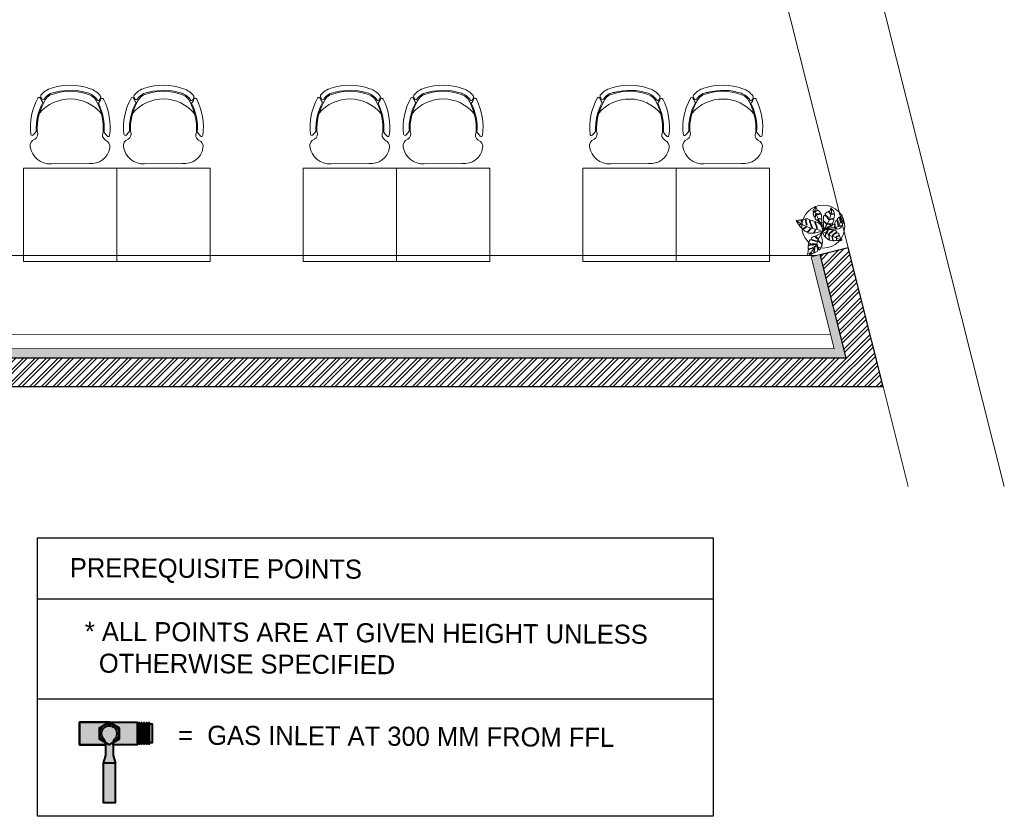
# Model space of a CAD drawing. Header units: millimetres. Extents: x 256680 to 410391, y -77299 to -22623.
# Tile 106 of 202: x 328879 to 335744, y -36557 to -31000. Entities that reach past the tile are written whole.
import ezdxf

# ---------------------------------------------------------------- set-up
doc = ezdxf.new("R2010")
doc.units = ezdxf.units.MM
doc.header["$LTSCALE"] = 2.5
for name, color, linetype, lineweight in [('A - TEXT', 7, 'Continuous', 13), ('CKD-GAS', 1, 'Continuous', 40), ('ELEVATION 1', 143, 'Continuous', 18), ('ELEVATION 3', 23, 'Continuous', 13), ('FURNITURES', 30, 'Continuous', 15), ('HATCH LIGHT', 250, 'Continuous', 0), ('HATCH MEDIUM', 251, 'Continuous', 5), ('SA-GAS', 1, 'Continuous', 40), ('TREES', 55, 'Continuous', 5), ('WALL', 132, 'Continuous', 25)]:
    doc.layers.add(name, color=color, linetype=linetype, lineweight=lineweight)
doc.styles.add('CKD_Dimension Text', font='BOOKOSI.TTF')

# ---------------------------------------------------------------- blocks, each defined once
blk = doc.blocks.new('04P-CH~1')
blk.add_line((-0.6031, 0.6002), (-0.3259, 0.597))
for centre, radius, start, end in [((-0.6123, 0.4516), 0.1489, 86.45826, 170.84441), ((-0.3081, 0.4618), 0.1363, 9.13239, 97.50787), ((-0.7092, 0.4672), 0.0508, 170.84441, 251.00231), ((-0.2234, 0.474), 0.0508, 290.59406, 10.75195), ((-0.3026, 0.3344), 0.456, 173.92961, 208.62433), ((-0.7462, 0.3807), 0.01, 46.56635, 168.96112), ((-0.9103, 0.2073), 0.2488, 38.01323, 46.56635), ((-0.7491, 0.3792), 0.0464, 334.70337, 59.67207), ((-0.6165, 0.3348), 0.3954, 333.0732, 4.54266), ((-0.6164, 0.3348), 0.4025, 333.22752, 4.65068), ((-0.181, 0.3871), 0.0464, 121.92429, 206.89299), ((-0.6261, 0.3299), 0.456, 332.97204, 7.66676), ((-0.0151, 0.2198), 0.2488, 135.03001, 143.58313), ((-0.184, 0.3885), 0.01, 12.63524, 135.03001), ((-0.3125, 0.3391), 0.4025, 176.94568, 208.36885), ((-0.3123, 0.339), 0.3954, 177.0537, 208.52316), ((-0.465, 0.421), 0.2985, 220.6848, 320.38834), ((-0.5509, 0.0634), 0.1433, 143.88699, 158.53261), ((-0.5651, 0.1825), 0.1, 198.86575, 254.77146), ((-0.3595, 0.1854), 0.1, 286.8249, 342.73061), ((-0.3704, 0.0659), 0.1433, 23.06375, 37.70938), ((-0.6935, 0.1195), 0.01, 200.82595, 338.53261), ((-0.6722, 0.1012), 0.01, 162.69848, 217.18732), ((-0.5509, 0.0634), 0.1371, 154.57208, 162.69848), ((-0.5651, 0.1825), 0.1445, 217.18732, 254.77146), ((-0.6657, 0.118), 0.01, 32.6756, 154.57208), ((-0.5651, 0.1825), 0.1095, 212.6756, 265.19021), ((-0.4661, 0.4573), 0.3918, 251.35616, 290.2402), ((-0.5751, 0.0635), 0.01, 75.17077, 85.19021), ((-0.4624, 0.4792), 0.4208, 254.83048, 288.66311), ((-0.3595, 0.1854), 0.1095, 286.8249, 328.92077), ((-0.3595, 0.1854), 0.1445, 286.8249, 324.40904), ((-0.2571, 0.1237), 0.01, 27.02428, 148.92077), ((-0.3704, 0.0659), 0.1371, 18.89788, 27.02428), ((-0.2501, 0.1071), 0.01, 324.40904, 18.89788), ((-0.2294, 0.126), 0.01, 203.06375, 340.77041), ((-0.4661, 0.456), 0.435, 251.64897, 289.94739)]:
    blk.add_arc(centre, radius, start, end)
blk = doc.blocks.new('sdfvx')
at = {"layer": 'TREES'}
for p, q in [((2.9, 3.2), (23.7, -7.5)), ((23.7, -7.5), (56.9, -26.3)), ((56.9, -26.3), (77.7, -35.4)), ((77.7, -35.4), (104.4, -43.9)), ((104.4, -43.9), (135.7, -59.1)), ((135.7, -59.1), (160.2, -69.7))]:
    blk.add_line(p, q, dxfattribs=at)
for points in [[(-1.3, 38.9), (-10.2, 63.8), (-20.1, 72.7), (-38.5, 89.1), (-41, 94.8), (-40, 99.2), (-37.3, 106.3), (-39.7, 109.6), (-43.8, 101.4), (-47.3, 97), (-51.7, 101.3), (-56.3, 106.6), (-63.8, 112.6), (-64.3, 123), (-61.4, 131.8), (-57.4, 142.4), (-57.9, 150.7), (-62.5, 147.3), (-63.1, 140.3), (-66.7, 129.6), (-69.9, 124.7), (-73, 128.9), (-76.7, 141), (-81.1, 153.7), (-79.6, 161.3), (-71, 168.8), (-62.4, 177.1), (-67.7, 177.4), (-73.1, 171.6), (-80.7, 171), (-79.9, 182.5), (-74.7, 195), (-69.7, 206.8), (-65.6, 218.2), (-52.1, 202.6), (-49.2, 193.9), (-45.2, 189.6), (-48.3, 182.9), (-55.8, 179.5), (-58.2, 174.4), (-51.6, 177.2), (-43.2, 180.6), (-40.1, 184.7), (-32.8, 180.7), (-24.7, 173.7), (-18.8, 162.9), (-29.3, 155.8), (-42, 154.3), (-50.9, 153), (-51.1, 148.9), (-42.3, 149.3), (-31.9, 149.5), (-21.4, 153), (-15.1, 153.7), (-10, 145.9), (-8.3, 134.5), (-9.4, 127.2), (-7.5, 117.4), (-13.9, 112.9), (-26.6, 113.9), (-32.9, 113.6), (-33, 110.2), (-27.1, 110.6), (-14, 109.2), (-8.2, 109.6), (-7.2, 90.4), (-5.9, 70.7), (-1.8, 49.8)], [(-226.4, 96.3), (-222.5, 90.6), (-218.1, 84.3), (-214.3, 76.7), (-209.3, 68.5), (-205.8, 62.3), (-199.3, 61.8), (-192.5, 63.4), (-185, 69.4), (-184.2, 65.8), (-190.2, 60.5), (-199.7, 59.2), (-200.3, 54.9), (-197, 50), (-189, 41.8), (-182.1, 34.7), (-173.8, 27.7), (-164.1, 30.8), (-154.9, 33.8), (-148, 39), (-141.9, 44.3), (-137.8, 41.9), (-144.9, 35.5), (-151.8, 30.7), (-159.8, 27.1), (-164.9, 25.1), (-168.4, 22.1), (-163.4, 17.4), (-150.9, 6.4), (-141, 1.5), (-132.1, -0.7), (-118.9, 8.4), (-112.5, 19.4), (-103.6, 28.7), (-97.7, 26.9), (-106.5, 20.7), (-112, 10.1), (-119.2, 2.7), (-124.9, -2.6), (-124.6, -7.1), (-118.5, -10.1), (-108.5, -11.6), (-96.6, -11.5), (-81.3, -12), (-74.5, -4.6), (-66.8, 9.3), (-62, 21.4), (-59.9, 14.5), (-66.7, 0.5), (-70.1, -4.8), (-71.8, -7.6), (-70, -10.1), (-59.2, -8.5), (-44.6, -5.3), (-36.4, -3.4), (-25.8, -0.1), (-18.2, 1), (-0.1, 1), (-1.3, 14.4), (-2.3, 32.1), (-6.4, 42.9), (-13, 52.6), (-16.8, 62.8), (-27.5, 71), (-39.3, 77.5), (-56.6, 86.2), (-59.3, 82.6), (-58.7, 71.5), (-53.1, 61.5), (-47.6, 50.5), (-45.4, 38.3), (-46.3, 28.8), (-49.6, 27.5), (-52.7, 30.6), (-50.9, 43.1), (-57.1, 55.4), (-61.2, 63.5), (-64.8, 78.1), (-64.2, 88.6), (-76.4, 92.5), (-88.6, 96.5), (-100.7, 101.3), (-104.7, 97.9), (-104.8, 90.9), (-99.2, 72), (-94.2, 60.8), (-90.2, 51.4), (-86.5, 37.2), (-91.3, 34.8), (-97.1, 49.7), (-102.7, 65.5), (-110.9, 82.1), (-111.5, 93.2), (-109.9, 101.8), (-113.6, 106.3), (-126.6, 110.8), (-132.6, 112.5), (-142.2, 112.6), (-145.3, 109.5), (-141.2, 101.4), (-139, 88.8), (-133.4, 73), (-132.6, 63.2), (-133.4, 57.6), (-136.8, 58.5), (-138.6, 67.1), (-142, 80.4), (-145.6, 95), (-151.7, 105.1), (-161.5, 110.5), (-166.9, 109.5), (-174.9, 105.8), (-180.3, 99.1), (-175.7, 85.2), (-179.4, 80.5), (-180.9, 88.6), (-184.6, 96.6), (-187.4, 101.9), (-194.7, 99.9), (-204.5, 99.1), (-210.9, 97.3), (-219.5, 99)], [(165.3, 149.4), (168, 135.7), (170.3, 123.2), (173.6, 104), (174.2, 97.3), (162.8, 88.9), (155.4, 86.4), (153.3, 82.6), (157.9, 82.5), (165.2, 84.5), (171.4, 88.6), (176.4, 87.9), (177.7, 79.6), (174, 71.6), (168.5, 54.1), (162.5, 51.5), (150.8, 51.1), (141, 53.5), (137.8, 52), (142, 49.8), (155.1, 45.4), (163, 44.3), (161, 40.6), (154.2, 36), (144.2, 29.8), (134.1, 22.7), (122.5, 26.3), (113, 34.8), (105.2, 36.9), (109.2, 32.8), (116.2, 28.3), (115.5, 23.8), (108.8, 23.2), (87.1, 23.3), (50.4, 25.6), (31.9, 26.7), (52.7, 37.4), (75.6, 49.3), (91.7, 66.2), (103.1, 64), (104.3, 54.8), (97.8, 41.5), (99.6, 39.8), (106.4, 48.4), (109, 59.7), (105.8, 69.2), (104.5, 77.5), (110, 87.8), (118, 97.8), (126.8, 91.5), (127.1, 76.3), (130.8, 60.1), (135.3, 55.9), (133.8, 66.7), (132, 78.6), (132.6, 89.7), (128.7, 98.3), (124.6, 105), (130.5, 114.2), (137.8, 122.3), (142.4, 126.7), (147.2, 117.4), (147.2, 99.7), (150.4, 90.6), (152.3, 96.9), (151.2, 113.8), (150.3, 121.5), (146.8, 129.1), (156.6, 130.2), (161.3, 131.1)], [(165.1, -71.2), (159.6, -74.1), (154.6, -75.3), (145.4, -74.3), (134.4, -73), (125.4, -72.4), (121.2, -68.6), (120.5, -61.7), (119.5, -53.5), (116.4, -52.4), (117.8, -58.4), (118, -66.2), (116.4, -72.4), (113.3, -73.9), (106.1, -74.4), (99.3, -75.4), (93.8, -75.2), (87.5, -69.5), (86.7, -57.8), (86.1, -48.1), (85.7, -40), (81.7, -40.7), (82.2, -53), (84, -64.8), (85.6, -72.1), (86, -76), (83.9, -76.7), (74, -74.3), (65.6, -71.8), (57.6, -69.4), (58.1, -59.2), (57.7, -46.3), (56.1, -35.4), (56.3, -29.3), (53.9, -26.1), (52.1, -29.7), (53, -40.8), (55.2, -50.7), (54.8, -59.7), (51.1, -67.5), (47, -64.7), (41.7, -59.4), (33.7, -54.4), (25.8, -46.5), (26, -34.3), (29.2, -20.6), (28.5, -12.1), (25.8, -15.3), (24.9, -21.9), (24.1, -31.8), (23, -37.1), (23.3, -41.6), (20.5, -41.2), (16.6, -36.5), (11.4, -28), (8.7, -20.2), (4, -10.5), (0, 0), (6.9, 7.7), (15.7, 13.2), (22, 18.4), (29.3, 20.6), (39.7, 20.7), (46, 17.5), (43.2, 11.8), (36.5, 3.4), (32.2, -2.1), (31.3, -6.4), (37.3, -7.3), (41.9, -1.5), (48.6, 13.3), (52.7, 19.4), (56.9, 21.7), (65.2, 21.5), (75, 20.1), (81.5, 18.5), (84.9, 12.6), (78.6, 5.1), (66, -4.3), (57.2, -11.8), (54.6, -18.8), (56.7, -22), (62.7, -14.2), (71.1, -7.3), (79.6, -1.5), (86.6, 6.9), (92, 13.2), (97.6, 14), (106.7, 12), (113.3, 8.8), (122.3, -2.1), (113.4, -6), (97.1, -16.5), (89.3, -23.5), (85.4, -28.4), (84.1, -33.3), (89, -32.7), (94.3, -24.8), (105.1, -16.7), (114.6, -13.3), (125.3, -8), (133, -10.7), (138.6, -16.4), (142.1, -21.4), (143.2, -27.9), (131.4, -33), (120.9, -37), (114.1, -41.5), (116.9, -44.5), (124.5, -40.7), (132, -37.9), (142.5, -32.1), (145.8, -33.8), (147.3, -38.9), (151, -51.6), (157.4, -60.3), (163.3, -68.5)], [(-123.3, -201.7), (-115.2, -199.8), (-109.7, -197.5), (-103.9, -193.6), (-101.9, -186.6), (-99.6, -177.6), (-96.6, -178.6), (-97.7, -186.2), (-96.2, -190.1), (-93, -189.5), (-86.1, -185.3), (-79.5, -182.6), (-75.7, -177.9), (-74, -166.3), (-71.8, -151), (-70.6, -142.4), (-67.8, -140.7), (-66.9, -145.5), (-68.2, -160.6), (-71.6, -175.8), (-68.4, -178.3), (-59.5, -173.5), (-52.9, -170.8), (-46.7, -167.6), (-41.8, -162.6), (-39.4, -153.1), (-41.9, -137.7), (-45.2, -124.7), (-50, -111.1), (-48.8, -106), (-45.6, -109.1), (-43.5, -116.7), (-39.5, -128.1), (-33.8, -143), (-33.6, -152.9), (-25.7, -152.5), (-17.5, -141.2), (-13.6, -136), (-10.4, -128.2), (-3.8, -112.8), (-12.3, -100), (-21, -93.4), (-31.4, -83.1), (-34.5, -75.4), (-35.3, -70.1), (-32.1, -73.1), (-28, -81), (-18.3, -89.1), (-7.8, -99), (-2.4, -101.8), (-1.3, -97.3), (-1.1, -81.2), (-2.8, -64.4), (-6.2, -52), (-12.8, -40.1), (-11.6, -31.5), (-1.8, -3.3), (-15.6, -12.7), (-30.1, -19.5), (-56.8, -34.4), (-57, -36.5), (-52.4, -45.6), (-38.5, -56.1), (-36.4, -63.7), (-41.7, -60.3), (-56.4, -51.8), (-64.2, -39.6), (-70.3, -38.2), (-71, -37.8), (-73.4, -39.2), (-84.9, -46.4), (-93.4, -51.9), (-98.3, -56.9), (-95.6, -63), (-83.6, -66.8), (-70.3, -71.8), (-53.5, -77.8), (-46.3, -81.5), (-49.5, -82.1), (-63.3, -80.6), (-81.6, -74.3), (-99.8, -67.6), (-106.5, -67.1), (-111.7, -74.2), (-116.5, -89.6), (-120.7, -100.9), (-122.1, -110.6), (-110.6, -109.6), (-88.9, -103.4), (-71.2, -103.3), (-59.3, -103.5), (-60.4, -107.5), (-73.3, -106.7), (-86.6, -108.9), (-101.8, -113.5), (-115.1, -115.7), (-121.6, -121.5), (-122.8, -133.3), (-123.1, -146.2), (-109.4, -145.1), (-97.1, -139.1), (-81.9, -134.5), (-73.3, -135.7), (-83.6, -138.9), (-99.9, -143.8), (-113.4, -151.2), (-121.9, -152.6), (-124.2, -168.4), (-126.1, -181.6), (-127.3, -190.3), (-125.5, -195.2)]]:
    blk.add_lwpolyline(points, close=True, dxfattribs=at)
for points in [[(-7.7, 66.8), (-34.5, 102.6), (-43.2, 125.8), (-58.3, 156.2), (-62.1, 181.6), (-63.4, 210.4)], [(2.2, 10.2), (5, 26.5), (7.7, 41.8), (8.4, 57.4), (7.3, 73.8), (6.7, 84), (10.9, 85.4), (20.8, 79.9), (26.7, 71.5), (30.3, 61.8), (35.2, 64.2), (32.3, 72.2), (26.8, 83.1), (15.1, 89.8), (6.3, 99.2), (6.9, 110.2), (7.1, 121.9), (9.1, 132.2), (13.9, 141.1), (21, 141.1), (36.3, 127.8), (44, 114.5), (50.8, 101.9), (54.9, 105.9), (50.8, 116.1), (43.8, 127.2), (30.5, 140.8), (22.2, 149.5), (22.3, 157.1), (29.8, 163.6), (36.9, 167.7), (48.9, 173), (57.9, 165.2), (64.3, 153.6), (70.6, 151.7), (68.9, 157.5), (61, 166.2), (54, 173.3), (55.4, 176.1), (65.7, 181.2), (68.5, 193.5), (70.1, 204.9), (77.6, 196.7), (85.9, 187.4), (95.3, 175.5), (99.2, 163.8), (95.7, 157.2), (81.7, 155.2), (73.9, 153.2), (76.3, 148.9), (88.2, 150.7), (97, 152), (103.2, 153.1), (101.4, 140.7), (100.2, 128.7), (98.3, 118.9), (91.2, 115.3), (73.5, 112.3), (66.4, 108.3), (63.1, 103.2), (69.4, 104.8), (77, 108.3), (88.7, 108.6), (96.2, 101), (93.8, 87.6), (88.4, 78.3), (81.4, 68.2), (73.3, 68.3), (56, 67.8), (45, 68.4), (48.1, 65.4), (57.4, 63), (70.4, 62.2), (72.5, 59.3), (68.4, 55.4), (58.9, 49.1), (48.3, 42.1), (2.2, 10.2)], [(7.1, 16.6), (24.6, 42.9), (45.7, 73.3), (59.9, 105.2), (68.8, 135.8), (76.5, 164.5), (77.1, 183.1), (72.5, 197)], [(-11.4, 11.4), (-48.8, 21.2), (-90, 28.5), (-123.3, 39), (-167.1, 59.3), (-204.3, 81.9), (-215.3, 91.4)], [(49, 29.8), (74.4, 33.8), (106, 38.8), (132.5, 47.2), (145.5, 66.6), (156.7, 95.3), (163.7, 123.1)], [(-10.9, -12.4), (-38, -67.1), (-48.5, -100.9), (-65.4, -131.7), (-95.4, -170.4), (-117.8, -189)]]:
    blk.add_lwpolyline(points, dxfattribs=at)
for radius, start, end in [(74.1, 67.95601, 75.26504), (74.1, 51.32077, 54.25267), (74.1, 9.82277, 13.08212), (101.6, 19.22151, 20.02126), (101.6, 238.66923, 240.98647)]:
    blk.add_arc((2.6, 7.3), radius, start, end, dxfattribs=at)
blk = doc.blocks.new('fffffff')
at = {"layer": 'SA-GAS'}
for color, points in [(1, [(62187.7, -25567.3), (62187.7, -25797.3), (62171, -25797.3), (62167.8, -25796.5), (62137.8, -25744.6), (62038, -25744.6), (61988.1, -25831.1), (61988.1, -25567.3)]), (40, [(62351, -25777.3), (62697.1, -25777.3), (62697.1, -25884.8), (62351, -25884.8)]), (1, [(61988.1, -25831.1), (61988.1, -26075.8), (62187.7, -26075.8), (62187.7, -25864.8), (62171, -25864.8), (62167.8, -25865.7), (62137.8, -25917.5), (62038, -25917.5)])]:
    blk.add_hatch(color=color, dxfattribs=at).paths.add_polyline_path(points)
at = {"layer": 'SA-GAS', "true_color": 0xf2f2f2}
blk.add_hatch(color=7, dxfattribs=at).paths.add_polyline_path([(62038, -25744.6), (61988.1, -25831.1), (62038, -25917.5), (62137.8, -25917.5), (62187.7, -25831.1), (62137.8, -25744.6)])
at = {"layer": 'SA-GAS', "true_color": 0xe3e3e3}
for points in [[(62281.9, -25864.8), (62351, -25884.8), (62351, -25777.3), (62281.9, -25797.3), (62167.5, -25797.3, 0.003284), (62167.1, -25796.3, -0.092405), (62128.6, -25777.1, 2.004689), (62128.6, -25885, -0.101103), (62171, -25864.8), (62187.7, -25864.8)], [(62007, -26075.8), (62168.9, -26075.8), (62168.9, -26211.7), (62007, -26211.7)]]:
    blk.add_hatch(color=254, dxfattribs=at).paths.add_polyline_path(points)
at = {"layer": 'SA-GAS', "color": 0}
for points in [[(62187.7, -25797.3), (62187.7, -25567.3), (61988.1, -25567.3), (61988.1, -26075.8), (62187.7, -26075.8), (62187.7, -25864.8)], [(62187.7, -25567.3), (62187.7, -25797.3), (62171, -25797.3), (62167.8, -25796.5), (62137.8, -25744.6), (62038, -25744.6), (61988.1, -25831.1), (61988.1, -25567.3), (62187.7, -25567.3)], [(62167.8, -25796.5), (62137.8, -25744.6), (62038, -25744.6), (61988.1, -25831.1), (62038, -25917.5), (62137.8, -25917.5), (62167.8, -25865.7)], [(62281.9, -25797.3), (62351, -25777.3)], [(61988.1, -25831.1), (61988.1, -26075.8), (62187.7, -26075.8), (62187.7, -25864.8), (62171, -25864.8), (62167.8, -25865.7), (62137.8, -25917.5), (62038, -25917.5), (61988.1, -25831.1), (61988.1, -26075.8)], [(62171, -25797.3), (62281.9, -25797.3)], [(62171, -25864.8), (62281.9, -25864.8)], [(62281.9, -25864.8), (62351, -25884.8)]]:
    blk.add_lwpolyline(points, dxfattribs=at)
for points in [[(62038, -25744.6), (61988.1, -25831.1), (62038, -25917.5), (62137.8, -25917.5), (62187.7, -25831.1), (62137.8, -25744.6)], [(62351, -25777.3), (62697.1, -25777.3), (62697.1, -25884.8), (62351, -25884.8)], [(61994.8, -26088.9), (62180.5, -26088.9), (62180.5, -26097.7), (61994.8, -26097.7)], [(61994.8, -26110.8), (62180.5, -26110.8), (62180.5, -26119.5), (61994.8, -26119.5)], [(61994.8, -26132.6), (62180.5, -26132.6), (62180.5, -26141.4), (61994.8, -26141.4)], [(62007, -26075.8), (62168.9, -26075.8), (62168.9, -26211.7), (62007, -26211.7)], [(61994.8, -26156.9), (62180.5, -26156.9), (62180.5, -26165.6), (61994.8, -26165.6)], [(61994.8, -26178.7), (62180.5, -26178.7), (62180.5, -26187.5), (61994.8, -26187.5)]]:
    blk.add_lwpolyline(points, close=True, dxfattribs=at)
for centre, radius, start, end in [((62087.9, -25831.1), 86.4, 30, 330), ((62087.9, -25831.1), 67.6, 52.93734, 307.06266), ((62199.2, -25683.5), 117.3, 233.00472, 256.04815), ((62199.2, -25978.6), 117.3, 103.95185, 126.99528)]:
    blk.add_arc(centre, radius, start, end, dxfattribs=at)

msp = doc.modelspace()

# ---------------------------------------------------------------- hatches: boundary and pattern name
at = {"layer": 'HATCH LIGHT', "true_color": 0x636466}
h = msp.add_hatch(dxfattribs=at)
h.set_pattern_fill('ANSI32', color=251, scale=6)
h.set_pattern_definition([(45, (257511.52, -46725.026), (-40.411153, 40.411153), []), (45, (257538.46, -46725.026), (-40.411153, 40.411153), [])])
h.paths.add_polyline_path([(334654.4, -32590), (334460.4, -32638.8), (334642, -33359.7), (322089.3, -33359.6, -0.000263), (322074.8, -33559.6), (334898.6, -33559.7)])
h.paths.add_polyline_path([(322503.3, -25157.1), (322303.2, -25157.1, -0.011972), (321822, -34256), (322022.5, -34256, 0.01196)])
h.paths.add_polyline_path([(322486.9, -25697.6), (332165.8, -26046.6, 0.003501), (332659.9, -26800.6), (332827.5, -26691.5), (332277.4, -25850.5), (322493.1, -25497.7, -0.000262)])
h = msp.add_hatch(dxfattribs=at)
h.set_pattern_fill('ANSI36', color=251, scale=7)
h.set_pattern_definition([(45, (257511.52, -46725.026), (11.786586, 43.2174826), [55.5625, -11.1125, 0, -11.1125])])
h.paths.add_polyline_path([(334642, -33359.7), (334460.4, -32638.8), (334397.4, -32654.7), (334558.6, -33294.7), (322352.3, -33294.6), (322359.6, -31044.7), (322242.1, -31044.7, -0.003045), (322089.3, -33359.6)])

# ---------------------------------------------------------------- linework, layer by layer
msp.add_lwpolyline([(329002.4, -34614.3), (333714.6, -34614.3), (333714.6, -36557), (329002.4, -36557)], close=True)
for points in [[(329002.4, -35040.4), (333714.6, -35040.4)], [(329002.4, -35738.1), (333714.6, -35738.1)]]:
    msp.add_lwpolyline(points)
at = {"layer": 'ELEVATION 1'}
msp.add_lwpolyline([(322359.6, -31044.7), (322352.3, -33294.6), (334558.6, -33294.7), (334397.4, -32654.7), (334460.4, -32638.8)], dxfattribs=at)
at = {"layer": 'ELEVATION 3'}
msp.add_circle((334481.6, -32443.1), 150, dxfattribs=at)
at = {"layer": 'FURNITURES'}
msp.add_line((322354.4, -32644.6), (334437.1, -32644.7), dxfattribs=at)
for points in [[(329556.4, -32685.5), (329556.4, -32035.5), (328906.4, -32035.5), (328906.4, -32685.5)], [(330206.4, -32685.5), (330206.4, -32035.5), (329556.4, -32035.5), (329556.4, -32685.5)], [(331506.4, -32685.5), (331506.4, -32035.5), (330856.4, -32035.5), (330856.4, -32685.5)], [(332156.4, -32685.5), (332156.4, -32035.5), (331506.4, -32035.5), (331506.4, -32685.5)], [(333456.4, -32685.6), (333456.4, -32035.6), (332806.4, -32035.5), (332806.4, -32685.5)], [(334106.4, -32685.6), (334106.4, -32035.6), (333456.4, -32035.6), (333456.4, -32685.6)]]:
    msp.add_lwpolyline(points, close=True, dxfattribs=at)
msp.add_lwpolyline([(322352.6, -33194.6), (334533.4, -33194.7)], dxfattribs=at)
at = {"layer": 'HATCH MEDIUM', "flags": 128}
for points in [[(334541.8, -29481.3), (335744.2, -34256)], [(333911.5, -29640), (334654.4, -32590)], [(334898.6, -33559.7), (335073.9, -34256)]]:
    msp.add_lwpolyline(points, dxfattribs=at)
at = {"layer": 'WALL'}
for p, q in [((334460.4, -32638.8), (334654.4, -32590)), ((334898.6, -33559.7), (334654.4, -32590)), ((334642, -33359.7), (334460.4, -32638.8)), ((322089.3, -33359.6), (334642, -33359.7)), ((322074.8, -33559.6), (334898.6, -33559.7))]:
    msp.add_line(p, q, dxfattribs=at)

# ---------------------------------------------------------------- block references
at = {"layer": 'CKD-GAS', "color": 0, "xscale": -0.7904100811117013, "yscale": 0.7904100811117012, "zscale": 0.7904100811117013, "rotation": 89.99999999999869}
msp.add_blockref('fffffff', (309086.3, 13095.7, -2.7), dxfattribs=at)
at = {"layer": 'FURNITURES', "xscale": -946.5666576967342, "yscale": 946.5666576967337, "zscale": 946.5666576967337, "rotation": 179.9995000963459}
for p in [(329671.1, -31437), (330321.1, -31437), (331621.1, -31437), (332271.1, -31437), (333571.1, -31437.1), (334221.1, -31437.1)]:
    msp.add_blockref('04P-CH~1', p, dxfattribs=at)
at = {"layer": 'TREES', "xscale": 0.8164613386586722, "yscale": 0.8164613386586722, "zscale": 0.8164613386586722}
msp.add_blockref('sdfvx', (334476.9, -32480), dxfattribs=at)

# ---------------------------------------------------------------- texts
at = {"layer": 'A - TEXT', "char_height": 133.056, "attachment_point": 2, "rotation": 359.69139, "style": 'CKD_Dimension Text'}
for s, insert, width in [('{\\fCentury Gothic|b0|i0|c0|p34;PREREQUISITE POINTS}', (330247.2, -34761.1), 2296.471), ('\\pxql;{\\fCentury Gothic|b0|i0|c0|p34;* ALL POINTS ARE AT GIVEN HEIGHT UNLESS\\P  OTHERWISE SPECIFIED}', (332466.1, -35216.5), 6265.196), ('\\pxql;{\\fCentury Gothic|b0|i0|c0|p34;=  GAS INLET AT 300 MM FROM FFL}', (333116.6, -35940.5), 6265.196)]:
    msp.add_mtext(s, dxfattribs=dict(at, insert=insert, width=width))

doc.saveas('drawing.dxf')
